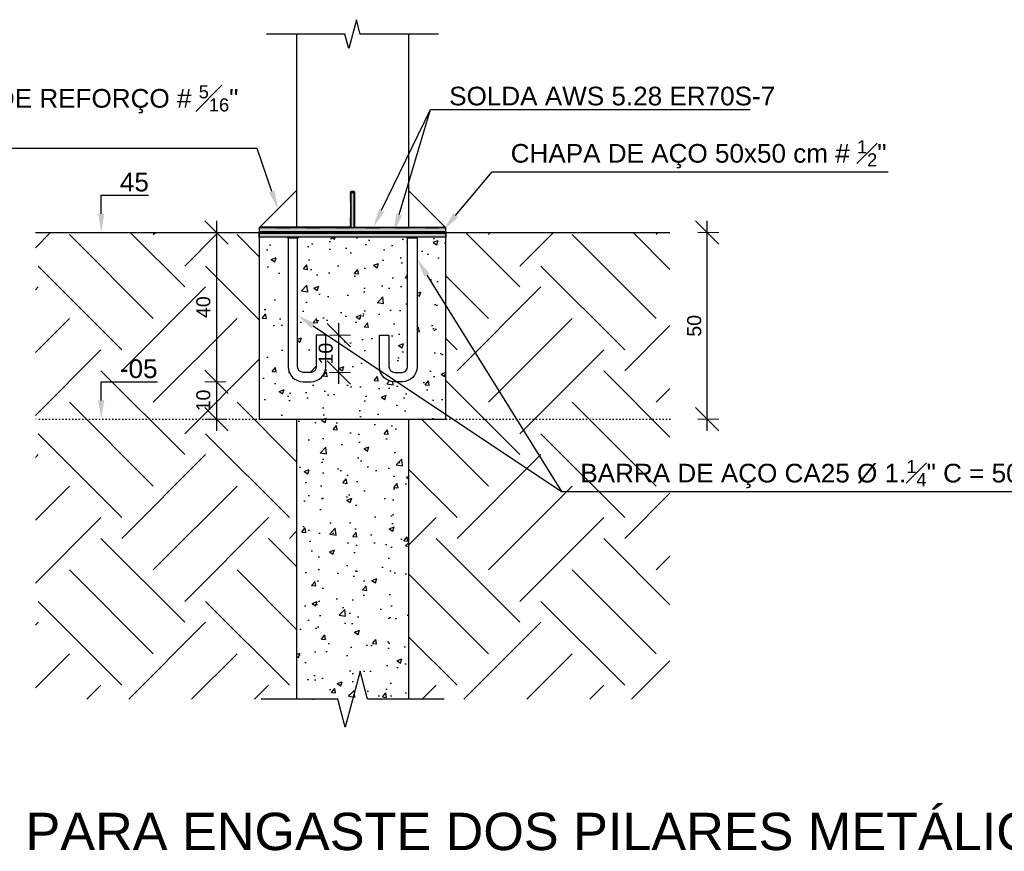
# Model space of a CAD drawing. Header units: millimetres. Extents: x 10906 to 25863, y 1966 to 4861.
# Tile 161 of 163: x 25352 to 25615, y 2717 to 2940. Entities that reach past the tile are written whole.
import ezdxf
from ezdxf import colors
from ezdxf.entities.mleader import LeaderData, LeaderLine
from ezdxf.math import Vec2, Vec3

# ---------------------------------------------------------------- set-up
doc = ezdxf.new("R2010")
doc.units = ezdxf.units.MM
doc.linetypes.add('DOT2', pattern=[3.175, 0, -3.175])
doc.layers.add('COTAS', color=4, linetype='Continuous', lineweight=20)
doc.layers.add('DT-Título', color=7, linetype='Continuous', lineweight=20)
for name, color, linetype in [('FUNDAÇÃO', 7, 'Continuous'), ('PILARES', 3, 'Continuous'), ('SOLDA', 5, 'Continuous'), ('TERRENO', 26, 'Continuous'), ('TEXTO', 7, 'Continuous')]:
    doc.layers.add(name, color=color, linetype=linetype)
doc.styles.add('2', font='arial.ttf', dxfattribs={"height": 2})
doc.styles.add('Annotative', font='arial.ttf')
doc.styles.add('Arial', font='arial.ttf')
doc.dimstyles.new('MURILO', dxfattribs={"dimscale": 0, "dimtxt": 1.5, "dimasz": 2.5, "dimexe": 1.25, "dimexo": 0, "dimtad": 1, "dimtxsty": 'Annotative', "dimblk": 'OBLIQUE', "dimcen": 2.5, "dimdle": 1.25, "dimclrd": 256, "dimclre": 256, "dimclrt": 7, "dimadec": 0, "dimazin": 0, "dimtfac": 1, "dimtmove": 0, "dimatfit": 3, "dimldrblk": 'OBLIQUE', "dimfxl": 1, "dimfxlon": 1, "dimtfillclr": 5, "dimlwe": -1, "dimarcsym": 0})
pattern_1 = [(45, (17613.25224, 1613.41978), (-0.0673519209, 0.0673519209), []), (45, (17613.29714, 1613.41978), (-0.0673519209, 0.0673519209), [])]

# ---------------------------------------------------------------- blocks, each defined once
blk = doc.blocks.new('_Oblique')
at = {"color": 0, "linetype": 'ByBlock', "lineweight": -2}
blk.add_line((-0.5, -0.5), (0.5, 0.5), dxfattribs=at)
blk = doc.blocks.new('*D1020')
at = {"layer": 'COTAS', "lineweight": -2, "transparency": 16777216}
blk.add_line((25404.25, 2885.83), (25404.25, 2839.58), dxfattribs=at)
at = {"layer": 'COTAS', "transparency": 16777216}
for p, q in [((25406.75, 2882.7), (25401.12, 2882.7)), ((25406.75, 2842.7), (25401.12, 2842.7))]:
    blk.add_line(p, q, dxfattribs=at)
at = {"layer": 'Defpoints', "color": 0, "transparency": 16777216}
for p in [(25423.48, 2882.7), (25404.25, 2842.7), (25428.52, 2842.7)]:
    blk.add_point(p, dxfattribs=at)
at = {"layer": 'COTAS', "lineweight": -2, "transparency": 16777216, "xscale": 6.25, "yscale": 6.25, "zscale": 6.25}
for p, rotation in [((25404.25, 2882.7), 90), ((25404.25, 2842.7), 270)]:
    blk.add_blockref('_Oblique', p, dxfattribs=dict(at, rotation=rotation))
at = {"layer": 'COTAS', "color": 7, "transparency": 16777216, "insert": (25400.77, 2862.7), "char_height": 3.75, "attachment_point": 5, "rotation": 90, "style": 'Annotative'}
blk.add_mtext('40', dxfattribs=at)
blk = doc.blocks.new('*D1022')
at = {"layer": 'COTAS', "lineweight": -2, "transparency": 16777216}
blk.add_line((25437.04, 2842.12), (25437.04, 2858.37), dxfattribs=at)
at = {"layer": 'COTAS', "transparency": 16777216}
for p, q in [((25434.54, 2855.24), (25440.16, 2855.24)), ((25434.54, 2845.24), (25440.16, 2845.24))]:
    blk.add_line(p, q, dxfattribs=at)
at = {"layer": 'Defpoints', "color": 0, "transparency": 16777216}
for p in [(25432.29, 2855.24), (25437.04, 2855.24), (25428.52, 2845.24)]:
    blk.add_point(p, dxfattribs=at)
at = {"layer": 'COTAS', "lineweight": -2, "transparency": 16777216, "xscale": 6.25, "yscale": 6.25, "zscale": 6.25}
for p, rotation in [((25437.04, 2855.24), 90), ((25437.04, 2845.24), 270)]:
    blk.add_blockref('_Oblique', p, dxfattribs=dict(at, rotation=rotation))
at = {"layer": 'COTAS', "color": 7, "transparency": 16777216, "insert": (25433.56, 2850.24), "char_height": 3.75, "attachment_point": 5, "rotation": 90, "style": 'Annotative'}
blk.add_mtext('10', dxfattribs=at)
blk = doc.blocks.new('*D1023')
at = {"layer": 'COTAS', "lineweight": -2, "transparency": 16777216}
blk.add_line((25535.75, 2829.58), (25535.75, 2885.83), dxfattribs=at)
at = {"layer": 'COTAS', "transparency": 16777216}
for p, q in [((25533.25, 2882.7), (25538.87, 2882.7)), ((25533.25, 2832.7), (25538.87, 2832.7))]:
    blk.add_line(p, q, dxfattribs=at)
at = {"layer": 'Defpoints', "color": 0, "transparency": 16777216}
for p in [(25525.75, 2882.7), (25535.75, 2882.7), (25525.75, 2832.7)]:
    blk.add_point(p, dxfattribs=at)
at = {"layer": 'COTAS', "lineweight": -2, "transparency": 16777216, "xscale": 6.25, "yscale": 6.25, "zscale": 6.25}
for p, rotation in [((25535.75, 2882.7), 90), ((25535.75, 2832.7), 270)]:
    blk.add_blockref('_Oblique', p, dxfattribs=dict(at, rotation=rotation))
at = {"layer": 'COTAS', "color": 7, "transparency": 16777216, "insert": (25532.27, 2857.7), "char_height": 3.75, "attachment_point": 5, "rotation": 90, "style": 'Annotative'}
blk.add_mtext('50', dxfattribs=at)
blk = doc.blocks.new('*D1031')
at = {"layer": 'COTAS', "lineweight": -2, "transparency": 16777216}
blk.add_line((25404.25, 2845.83), (25404.25, 2829.58), dxfattribs=at)
at = {"layer": 'COTAS', "transparency": 16777216}
for p, q in [((25406.75, 2842.7), (25401.12, 2842.7)), ((25406.75, 2832.7), (25401.12, 2832.7))]:
    blk.add_line(p, q, dxfattribs=at)
at = {"layer": 'Defpoints', "color": 0, "transparency": 16777216}
for p in [(25428.52, 2842.7), (25404.25, 2832.7), (25440.75, 2832.7)]:
    blk.add_point(p, dxfattribs=at)
at = {"layer": 'COTAS', "lineweight": -2, "transparency": 16777216, "xscale": 6.25, "yscale": 6.25, "zscale": 6.25}
for p, rotation in [((25404.25, 2842.7), 90), ((25404.25, 2832.7), 270)]:
    blk.add_blockref('_Oblique', p, dxfattribs=dict(at, rotation=rotation))
at = {"layer": 'COTAS', "color": 7, "transparency": 16777216, "insert": (25400.77, 2837.7), "char_height": 3.75, "attachment_point": 5, "rotation": 90, "style": 'Annotative'}
blk.add_mtext('10', dxfattribs=at)

msp = doc.modelspace()

# ---------------------------------------------------------------- hatches: boundary and pattern name
at = {"layer": 'FUNDAÇÃO'}
h = msp.add_hatch(color=256, dxfattribs=at)
h.dxf.hatch_style = 1
h.paths.add_polyline_path([(25465.74776, 2882.50124), (25415.74776, 2882.50124), (25415.74776, 2881.45124), (25465.74776, 2881.45124)])
h.paths.add_polyline_path([(25415.74776, 2882.90124), (25465.74776, 2882.90124), (25465.74776, 2883.95124), (25415.74776, 2883.95124)])
h = msp.add_hatch(dxfattribs=at)
h.set_pattern_fill('AR-CONC', color=251, scale=0.075)
h.set_pattern_definition([(50, (12823.375, 0), (13.66385, -1.195431), [1.42875, -15.71625]), (355, (12823.375, 0), (-2.643257, 14.329263), [1.143, -12.573044]), (100.45144, (12824.513, -0.1), (11.020594, 13.133831), [1.21425, -13.356768]), (46.1842, (12823.375, 3.81), (20.330928, -3.153175), [2.143125, -23.574375]), (96.63556, (12825.069, 3.547), (17.80531, 18.55696), [1.821377, -20.03517]), (351.18415, (12823.375, 3.81), (17.80531, 18.55696), [1.714498, -18.85948]), (21, (12825.28, 2.857), (11.371079, -7.66989), [1.42875, -15.71625]), (326, (12825.28, 2.857), (4.635152, 13.814097), [1.143, -12.573]), (71.45144, (12826.227, 2.218), (16.006231, 6.144208), [1.21425, -13.356745]), (37.5, (12823.3747, 0), (0.2316452, 6.341628), [0, -12.4206, 0, -12.7635, 0, -12.620625]), (7.5, (12823.375, 0), (5.0114747, 7.513543), [0, -7.2771, 0, -12.13485, 0, -4.810125]), (327.5, (12819.1265, 0), (10.1692946, -0.4296558), [0, -4.7625, 0, -14.859, 0, -19.71675]), (317.5, (12817.2215, 0), (11.1096886, 1.906987), [0, -6.19125, 0, -9.8679, 0, -14.00175])])
h.paths.add_polyline_path([(25455.47776, 2881.25124, -0.414213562), (25455.27776, 2881.45124), (25426.21776, 2881.45124, -0.413562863), (25426.01821, 2881.25124), (25426.01776, 2846.74124, 0.414213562), (25427.51776, 2845.24124), (25429.51776, 2845.24124, 0.414213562), (25431.01776, 2846.74124), (25431.01776, 2855.24124), (25433.55776, 2855.24124), (25433.55776, 2846.74124, -0.414213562), (25429.51776, 2842.70124), (25427.51776, 2842.70124, -0.414213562), (25423.47776, 2846.74124), (25423.47776, 2881.25124, -0.414213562), (25423.27776, 2881.45124), (25415.74776, 2881.45124), (25415.74776, 2832.70124), (25465.74776, 2832.70124), (25465.74776, 2881.45124), (25458.21776, 2881.45124, -0.414213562), (25458.01776, 2881.25124), (25458.01776, 2846.74124, -0.414213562), (25453.97776, 2842.70124), (25451.97776, 2842.70124, -0.414213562), (25447.93776, 2846.74124), (25447.93776, 2855.24124), (25450.47776, 2855.24124), (25450.47776, 2846.74124, 0.414213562), (25451.97776, 2845.24124), (25453.97776, 2845.24124, 0.414213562), (25455.47776, 2846.74124)])
h.paths.add_polyline_path([(25455.74776, 2832.70124), (25425.74776, 2832.70124), (25425.74776, 2757.70124), (25455.74776, 2757.70124)])
at = {"layer": 'PILARES'}
h = msp.add_hatch(color=256, dxfattribs=at)
h.dxf.hatch_style = 1
h.paths.add_polyline_path([(25441.14776, 2893.45124), (25440.34776, 2893.45124), (25440.34776, 2883.95124), (25441.14776, 2883.95124)])
at = {"layer": 'SOLDA'}
h = msp.add_hatch(dxfattribs=at)
h.set_pattern_fill('ANSI32', color=256, scale=0.01)
h.set_pattern_definition([(45, (17621.10224, 1613.41978), (-0.0673519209, 0.0673519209), []), (45, (17621.14714, 1613.41978), (-0.0673519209, 0.0673519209), [])])
h.paths.add_polyline_path([(25440.34776, 2893.65124, 0.414213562), (25440.14776, 2893.45124), (25440.14776, 2884.15124), (25440.34776, 2884.15124), (25440.34776, 2893.45124), (25441.14776, 2893.45124), (25441.14776, 2884.15124), (25441.34776, 2884.15124), (25441.34776, 2893.45124, 0.414213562), (25441.14776, 2893.65124)])
h = msp.add_hatch(dxfattribs=at)
h.set_pattern_fill('ANSI32', color=256, scale=0.01)
h.set_pattern_definition(pattern_1)
h.paths.add_polyline_path([(25440.34776, 2884.15124), (25415.94776, 2884.15124), (25415.74776, 2883.95124), (25440.34776, 2883.95124)])
h = msp.add_hatch(dxfattribs=at)
h.set_pattern_fill('ANSI32', color=256, scale=0.01)
h.set_pattern_definition(pattern_1)
h.paths.add_polyline_path([(25441.14776, 2884.15124), (25465.54776, 2884.15124), (25465.74776, 2883.95124), (25441.14776, 2883.95124)])
h = msp.add_hatch(dxfattribs=at)
h.set_pattern_fill('ANSI32', color=256, scale=0.01)
h.set_pattern_definition(pattern_1)
h.paths.add_polyline_path([(25465.84776, 2882.70124), (25415.64776, 2882.70124), (25415.64776, 2882.50124), (25465.84776, 2882.50124)])
h.paths.add_polyline_path([(25465.84776, 2882.90124), (25415.64776, 2882.90124), (25415.64776, 2882.70124), (25465.84776, 2882.70124)])
h = msp.add_hatch(dxfattribs=at)
h.set_pattern_fill('ANSI32', color=256, scale=0.01)
h.set_pattern_definition([(45, (17597.25224, 1613.41978), (-0.0673519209, 0.0673519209), []), (45, (17597.29714, 1613.41978), (-0.0673519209, 0.0673519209), [])])
h.paths.add_polyline_path([(25426.21776, 2881.45124), (25423.27776, 2881.45124, 0.414213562), (25423.47776, 2881.25124), (25426.01776, 2881.25124, 0.414213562)])
h = msp.add_hatch(dxfattribs=at)
h.set_pattern_fill('ANSI32', color=256, scale=0.01)
h.set_pattern_definition([(45, (17629.25224, 1613.41978), (-0.0673519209, 0.0673519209), []), (45, (17629.29714, 1613.41978), (-0.0673519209, 0.0673519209), [])])
h.paths.add_polyline_path([(25458.21776, 2881.45124), (25455.27776, 2881.45124, 0.414213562), (25455.47776, 2881.25124), (25458.01776, 2881.25124, 0.414213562)])
at = {"layer": 'TERRENO'}
h = msp.add_hatch(dxfattribs=at)
h.set_pattern_fill('EARTH', color=256, scale=5, angle=45)
h.set_pattern_definition([(45, (12823.375, 0), (0, 44.90128), [31.75, -31.75]), (45, (12814.956, 8.42), (0, 44.90128), [31.75, -31.75]), (45, (12806.537, 16.838), (0, 44.90128), [31.75, -31.75]), (135, (12806.537, 22.45), (-44.90128, 0), [31.75, -31.75]), (135, (12814.956, 30.87), (-44.90128, 0), [31.75, -31.75]), (135, (12823.375, 39.29), (-44.90128, 0), [31.75, -31.75])])
h.paths.add_polyline_path([(25525.74776, 2882.70124), (25465.84776, 2882.70124), (25465.84776, 2882.50124), (25465.74776, 2832.70124), (25525.74776, 2832.70124)])
h.paths.add_polyline_path([(25525.74776, 2832.70124), (25455.74776, 2832.70124), (25455.74776, 2757.70124), (25525.74776, 2757.70124)])
h.paths.add_polyline_path([(25425.74776, 2832.70124), (25355.74776, 2832.70124), (25355.74776, 2757.70124), (25425.74776, 2757.70124)])
h.paths.add_polyline_path([(25415.74776, 2882.50124), (25415.64776, 2882.50124), (25355.74776, 2882.70124), (25355.74776, 2832.70124), (25415.74776, 2832.70124)])

# ---------------------------------------------------------------- linework, layer by layer
for points in [[(25465.74776, 2882.90124), (25465.74776, 2883.95124), (25415.74776, 2883.95124), (25415.74776, 2882.90124)], [(25465.74776, 2882.50124), (25465.74776, 2881.45124), (25415.74776, 2881.45124), (25415.74776, 2882.50124)]]:
    msp.add_lwpolyline(points)
at = {"layer": 'FUNDAÇÃO', "color": 251}
msp.add_line((25425.74776, 2832.70124), (25425.74776, 2757.70124), dxfattribs=at)
at = {"layer": 'FUNDAÇÃO'}
msp.add_line((25455.74776, 2832.70124), (25455.74776, 2757.70124), dxfattribs=at)
at = {"layer": 'FUNDAÇÃO', "color": 251}
msp.add_lwpolyline([(25415.64776, 2882.70124), (25415.74776, 2882.70124), (25415.74776, 2832.70124), (25465.74776, 2832.70124), (25465.74776, 2882.70124), (25465.74776, 2882.70124)], dxfattribs=at)
at = {"layer": 'FUNDAÇÃO'}
for points in [[(25423.47776, 2881.45124), (25423.47776, 2846.74124, 0.414213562), (25427.51776, 2842.70124), (25429.51776, 2842.70124, 0.414213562), (25433.55776, 2846.74124), (25433.55776, 2855.24124), (25431.01776, 2855.24124), (25431.01776, 2846.74124, -0.414213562), (25429.51776, 2845.24124), (25427.51776, 2845.24124, -0.414213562), (25426.01776, 2846.74124), (25426.01821, 2881.45124)], [(25458.01776, 2881.45124), (25458.01776, 2846.74124, -0.414213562), (25453.97776, 2842.70124), (25451.97776, 2842.70124, -0.414213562), (25447.93776, 2846.74124), (25447.93776, 2855.24124), (25450.47776, 2855.24124), (25450.47776, 2846.74124, 0.414213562), (25451.97776, 2845.24124), (25453.97776, 2845.24124, 0.414213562), (25455.47776, 2846.74124), (25455.47776, 2881.45124)]]:
    msp.add_lwpolyline(points, format="xyb", dxfattribs=at)
msp.add_lwpolyline([(25465.24776, 2757.70124), (25444.74776, 2757.70124), (25442.74776, 2765.20124), (25438.74776, 2750.20124), (25436.74776, 2757.70124), (25416.24776, 2757.70124)], dxfattribs=at)
at = {"layer": 'PILARES'}
for p, q in [((25425.74776, 2935.85124), (25425.74776, 2883.95124)), ((25455.74776, 2935.85124), (25455.74776, 2883.95124)), ((25425.74776, 2893.95124), (25415.74776, 2883.95124)), ((25455.74776, 2893.95124), (25465.74776, 2883.95124)), ((25440.34776, 2893.45124), (25441.14776, 2893.45124)), ((25440.34776, 2883.95124), (25440.34776, 2893.45124)), ((25441.14776, 2883.95124), (25441.14776, 2893.45124))]:
    msp.add_line(p, q, dxfattribs=at)
at = {"layer": 'SOLDA'}
for p, q in [((25440.34776, 2884.15124), (25415.94776, 2884.15124)), ((25441.14776, 2884.15124), (25465.54776, 2884.15124)), ((25465.84776, 2882.70124), (25415.64776, 2882.70124))]:
    msp.add_line(p, q, dxfattribs=at)
for points in [[(25441.34776, 2884.15124), (25441.34776, 2893.45124, 0.414213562), (25441.14776, 2893.65124), (25440.34776, 2893.65124, 0.414213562), (25440.14776, 2893.45124), (25440.14776, 2884.15124)], [(25423.27776, 2881.45124), (25423.27776, 2881.45124, 0.414213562), (25423.47776, 2881.25124), (25426.01776, 2881.25124, 0.414213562), (25426.21776, 2881.45124), (25426.21776, 2881.45124)], [(25455.27776, 2881.45124), (25455.27776, 2881.45124, 0.414213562), (25455.47776, 2881.25124), (25458.01776, 2881.25124, 0.414213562), (25458.21776, 2881.45124), (25458.21776, 2881.45124)]]:
    msp.add_lwpolyline(points, format="xyb", dxfattribs=at)
msp.add_lwpolyline([(25415.64776, 2882.50124), (25465.84776, 2882.50124), (25465.84776, 2882.90124), (25415.64776, 2882.90124)], close=True, dxfattribs=at)
at = {"layer": 'TERRENO'}
for p, q in [((25355.74776, 2882.70124), (25415.74776, 2882.70124)), ((25465.74776, 2882.70124), (25525.74776, 2882.70124))]:
    msp.add_line(p, q, dxfattribs=at)
at = {"layer": 'TERRENO', "linetype": 'DOT2', "ltscale": 0.25}
msp.add_line((25525.74776, 2832.70124), (25355.74776, 2832.70124), dxfattribs=at)
at = {"layer": 'TEXTO'}
msp.add_lwpolyline([(25463.78776, 2935.85124), (25442.79576, 2935.85124), (25441.77176, 2939.69124), (25439.72376, 2932.01124), (25438.69976, 2935.85124), (25417.70776, 2935.85124)], dxfattribs=at)

# ---------------------------------------------------------------- texts
at = {"layer": 'DT-Título', "insert": (25311.97619, 2717.13657), "char_height": 10, "width": 331.4002761, "attachment_point": 7, "line_spacing_factor": 0.798, "style": 'Arial'}
msp.add_mtext('\\pt310;BASE PARA ENGASTE DOS PILARES METÁLICOS', dxfattribs=at)

# ---------------------------------------------------------------- dimensions: what is measured, and where the dimension line sits
at = {"layer": 'COTAS'}
for base, p1, p2, override, picture, middle in [((25404.24777, 2842.70124), (25423.47776, 2882.70124), (25428.51776, 2842.70124), {"dimscale": 0, "dimtix": 0, "dimtofl": 1, "dimtmove": 1, "dimatfit": 3}, '*D1020', (25400.77062, 2862.70124)), ((25535.74776, 2882.70124), (25525.74776, 2832.70124), (25525.74776, 2882.70124), {"dimscale": 0, "dimtix": 0, "dimtofl": 1, "dimtmove": 1, "dimatfit": 3}, '*D1023', (25532.27061, 2857.70124)), ((25437.03756, 2855.24124), (25428.51776, 2845.24124), (25432.28776, 2855.24124), {"dimscale": 0, "dimtix": 0, "dimtofl": 1, "dimtmove": 0, "dimatfit": 3}, '*D1022', (25433.56041, 2850.24124))]:
    dim = msp.add_linear_dim(base=base, p1=p1, p2=p2, angle=90, dimstyle='MURILO', override=override, dxfattribs=at)
    dim.commit()
    dim.dimension.update_dxf_attribs({"geometry": picture, "text_midpoint": middle})
dim = msp.add_linear_dim(base=(25404.24777, 2832.70124), p1=(25428.51776, 2842.70124), p2=(25440.74776, 2832.70124), angle=90, dimstyle='MURILO', dxfattribs=at)
dim.commit()
dim.dimension.update_dxf_attribs({"geometry": '*D1031', "text_midpoint": (25400.77062, 2837.70124)})

# ---------------------------------------------------------------- leaders
ml = msp.add_multileader_mtext('Standard')
ml.set_content('45', color=7, style='2')
ml.set_leader_properties(color=256, linetype='ByLayer', lineweight=-1)
ml.build(insert=Vec2(0, 0))
ml.multileader.update_dxf_attribs({"has_dogleg": 0, "text_left_attachment_type": 5, "text_right_attachment_type": 5, "dogleg_length": 0, "arrow_head_size": 5, "scale": 2.5})
ctx = ml.context
ctx.base_point, ctx.scale, ctx.char_height, ctx.arrow_head_size, ctx.landing_gap_size, ctx.plane_origin = Vec3(25373.39232, 2892.70124), 2.5, 5, 5, 5, Vec3(25373.39232, 2882.70124)
ctx.left_attachment, ctx.right_attachment = 5, 5
notes = []
notes.append((ctx, [(1, (1, 1, 0), (25373.39232, 2892.70124), (1, 0), 0, [(0, [(25373.39232, 2882.70124)], 0, [])])]))
ctx.mtext.insert, ctx.mtext.width, ctx.mtext.flow_direction = Vec3(25378.39232, 2898.70124), 10.3124698, 5
ml = msp.add_multileader_mtext('Standard')
ml.set_content('-05', color=7, style='2')
ml.set_leader_properties(color=256, linetype='ByLayer', lineweight=-1)
ml.build(insert=Vec2(0, 0))
ml.multileader.update_dxf_attribs({"has_dogleg": 0, "text_left_attachment_type": 5, "text_right_attachment_type": 5, "dogleg_length": 0, "arrow_head_size": 5, "scale": 2.5})
ctx = ml.context
ctx.base_point, ctx.scale, ctx.char_height, ctx.arrow_head_size, ctx.landing_gap_size, ctx.plane_origin = Vec3(25373.39232, 2842.70124), 2.5, 5, 5, 5, Vec3(25373.39232, 2832.70124)
ctx.left_attachment, ctx.right_attachment = 5, 5
notes.append((ctx, [(1, (1, 1, 0), (25373.39232, 2842.70124), (1, 0), 0, [(0, [(25373.39232, 2832.70124)], 0, [])])]))
ctx.mtext.insert, ctx.mtext.flow_direction = Vec3(25378.39232, 2848.7217), 5
at = {"layer": 'TEXTO'}
ml = msp.add_multileader_mtext('Standard', dxfattribs=at)
ml.set_content('\\A1;CHAPA TRIANGULAR DE REFORÇO # {\\H0.7x;\\S5#16;}"', color=7, style='2')
ml.set_leader_properties(color=256, linetype='ByLayer', lineweight=-1)
ml.build(insert=Vec2(0, 0))
ml.multileader.update_dxf_attribs({"has_dogleg": 0, "text_left_attachment_type": 5, "text_right_attachment_type": 5, "dogleg_length": 0, "arrow_head_size": 5, "scale": 2.5})
ctx = ml.context
ctx.base_point, ctx.scale, ctx.char_height, ctx.arrow_head_size, ctx.landing_gap_size, ctx.plane_origin = Vec3(25323.20037, 2905.18768), 2.5, 5, 5, 5, Vec3(25428.88276, 2891.25424)
ctx.left_attachment, ctx.right_attachment, ctx.text_align_type = 5, 5, 2
notes.append((ctx, [(1, (1, 1, 0), (25415.14784, 2905.18768), (-1, 0), 0, [(0, [(25420.74776, 2888.95124)], 0, [])])]))
ctx.mtext.insert, ctx.mtext.width, ctx.mtext.alignment, ctx.mtext.flow_direction = Vec3(25410.14784, 2922.12811), 85.6728309, 3, 5
ml = msp.add_multileader_mtext('Standard', dxfattribs=at)
ml.set_content('{\\C256;SOLDA AWS 5.28 ER70S-7}', color=7, style='2')
ml.set_leader_properties(color=256, linetype='ByLayer', lineweight=-1)
ml.build(insert=Vec2(0, 0))
ml.multileader.update_dxf_attribs({"has_dogleg": 0, "text_left_attachment_type": 5, "text_right_attachment_type": 5, "dogleg_length": 0, "arrow_head_size": 5, "scale": 2.5})
ctx = ml.context
ctx.base_point, ctx.scale, ctx.char_height, ctx.arrow_head_size, ctx.landing_gap_size, ctx.plane_origin = Vec3(25461.61276, 2915.65242), 2.5, 5, 5, 5, Vec3(25427.46469, 2899.59138)
ctx.left_attachment, ctx.right_attachment = 5, 5
notes.append((ctx, [(1, (1, 1, 0), (25461.61276, 2915.65242), (1, 0), 0, [(0, [(25446.33546, 2884.15124)], 0, [])])]))
ctx.mtext.insert, ctx.mtext.width, ctx.mtext.flow_direction = Vec3(25466.61276, 2921.74109), 88.3537604, 5
ml = msp.add_multileader_mtext('Standard', dxfattribs=at)
ml.set_content('{\\C256;SOLDA AWS 5.28 ER70S-7}', color=7, style='2')
ml.set_leader_properties(color=256, linetype='ByLayer', lineweight=-1)
ml.build(insert=Vec2(0, 0))
ml.multileader.update_dxf_attribs({"has_dogleg": 0, "text_left_attachment_type": 5, "text_right_attachment_type": 5, "dogleg_length": 0, "arrow_head_size": 5, "scale": 2.5})
ctx = ml.context
ctx.base_point, ctx.scale, ctx.char_height, ctx.arrow_head_size, ctx.landing_gap_size, ctx.plane_origin = Vec3(25461.61276, 2915.65242), 2.5, 5, 5, 5, Vec3(25427.46469, 2893.69541)
ctx.left_attachment, ctx.right_attachment = 5, 5
notes.append((ctx, [(1, (1, 1, 0), (25461.61276, 2915.65242), (1, 0), 0, [(0, [(25451.76689, 2882.70124)], 0, [])])]))
ctx.mtext.insert, ctx.mtext.width, ctx.mtext.flow_direction = Vec3(25466.61276, 2921.74109), 100.271497, 5
ml = msp.add_multileader_mtext('Standard', dxfattribs=at)
ml.set_content('\\A1;CHAPA DE AÇO 50x50 cm # {\\H0.7x;\\S1#2;}"', color=7, style='2')
ml.set_leader_properties(color=256, linetype='ByLayer', lineweight=-1)
ml.build(insert=Vec2(0, 0))
ml.multileader.update_dxf_attribs({"has_dogleg": 0, "text_left_attachment_type": 5, "text_right_attachment_type": 5, "dogleg_length": 0, "arrow_head_size": 5, "scale": 2.5})
ctx = ml.context
ctx.base_point, ctx.scale, ctx.char_height, ctx.arrow_head_size, ctx.landing_gap_size, ctx.plane_origin = Vec3(25478.09675, 2898.93461), 2.5, 5, 5, 5, Vec3(25460.74776, 2884.27624)
ctx.left_attachment, ctx.right_attachment = 5, 5
notes.append((ctx, [(0, (1, 1, 0), (25478.09675, 2898.93461), (1, 0), 0, [(0, [(25465.12634, 2883.39373)], 0, [])])]))
ctx.mtext.insert, ctx.mtext.width, ctx.mtext.flow_direction = Vec3(25483.09675, 2907.39914), 127.8997939, 5
ml = msp.add_multileader_mtext('Standard', dxfattribs=at)
ml.set_content('\\A1;BARRA DE AÇO CA25 %%C 1.{\\H0.7x;\\S1#4;}" C = 50cm', color=7, style='2')
ml.set_leader_properties(color=256, linetype='ByLayer', lineweight=-1)
ml.build(insert=Vec2(0, 0))
ml.multileader.update_dxf_attribs({"has_dogleg": 0, "text_left_attachment_type": 5, "text_right_attachment_type": 5, "dogleg_length": 0, "arrow_head_size": 5, "scale": 2.5})
ctx = ml.context
ctx.base_point, ctx.scale, ctx.char_height, ctx.arrow_head_size, ctx.landing_gap_size, ctx.plane_origin = Vec3(25496.74789, 2813.29369), 2.5, 5, 5, 5, Vec3(25425.74776, 2900.54589)
ctx.left_attachment, ctx.right_attachment = 5, 5
notes.append((ctx, [(0, (1, 1, 0), (25496.74789, 2813.29369), (1, 0), 0, [(0, [(25458.01776, 2875.53426)], 0, [])])]))
ctx.mtext.insert, ctx.mtext.width, ctx.mtext.flow_direction = Vec3(25501.74789, 2821.7439), 127.8997939, 5
ml = msp.add_multileader_mtext('Standard', dxfattribs=at)
ml.set_content('\\A1;BARRA DE AÇO CA25 %%C 1.{\\H0.7x;\\S1#4;}" C = 50cm', color=7, style='2')
ml.set_leader_properties(color=256, linetype='ByLayer', lineweight=-1)
ml.build(insert=Vec2(0, 0))
ml.multileader.update_dxf_attribs({"has_dogleg": 0, "text_left_attachment_type": 5, "text_right_attachment_type": 5, "dogleg_length": 0, "arrow_head_size": 5, "scale": 2.5})
ctx = ml.context
ctx.base_point, ctx.scale, ctx.char_height, ctx.arrow_head_size, ctx.landing_gap_size, ctx.plane_origin = Vec3(25496.74789, 2813.29369), 2.5, 5, 5, 5, Vec3(25425.74776, 2885.49261)
ctx.left_attachment, ctx.right_attachment = 5, 5
notes.append((ctx, [(0, (1, 1, 0), (25496.74789, 2813.29369), (1, 0), 0, [(0, [(25426.01776, 2860.48099)], 0, [])])]))
ctx.mtext.insert, ctx.mtext.width, ctx.mtext.flow_direction = Vec3(25501.74789, 2821.7439), 127.8997939, 5
for ctx, leaders in notes:
    for number, flags, end, landing, length, lines in leaders:
        leader = LeaderData()
        leader.index, (leader.has_last_leader_line, leader.has_dogleg_vector, leader.attachment_direction) = number, flags
        leader.last_leader_point, leader.dogleg_vector, leader.dogleg_length = Vec3(end), Vec3(landing), length
        for number, points, colour, breaks in lines:
            line = LeaderLine()
            line.index, line.vertices, line.color, line.breaks = number, Vec3.list(points), colors.encode_raw_color(colour), breaks
            leader.lines.append(line)
        ctx.leaders.append(leader)

doc.saveas('drawing.dxf')
